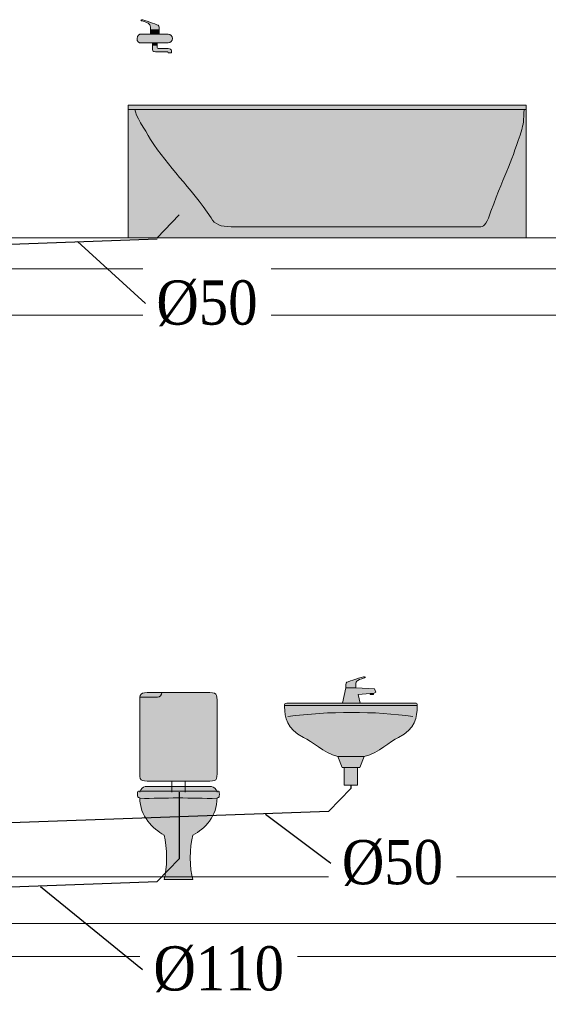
# Model space of a CAD drawing. Header units: millimetres. Extents: x 4585 to 417032, y -23455 to 16738.
# Tile 16 of 31: x 146899 to 149291, y -18089 to -13636. Entities that reach past the tile are written whole.
import ezdxf
from ezdxf import colors
from ezdxf.entities.mleader import LeaderData, LeaderLine
from ezdxf.math import Vec2, Vec3

# ---------------------------------------------------------------- set-up
doc = ezdxf.new("R2010")
doc.units = ezdxf.units.MM
doc.header["$LTSCALE"] = 100
for name, color, linetype, lineweight, true_color in [('IS_Działka kanalizacji sanitarnej grawitacyjnej', 7, 'Continuous', 30, 0x800000), ('IS_Odbiornik2', 7, 'Continuous', 5, 0x000000), ('IS_Umywalka', 7, 'Continuous', 5, 0x000000), ('IS_Ustęp', 7, 'Continuous', 5, 0x000000), ('IS_Wanna', 7, 'Continuous', 5, 0x000000)]:
    doc.layers.add(name, color=color, linetype=linetype, lineweight=lineweight, true_color=true_color)
doc.layers.add('Konstrukcja', color=253, linetype='Continuous', lineweight=5)
doc.layers.add('RR_IWK_opisy', color=7, linetype='Continuous', lineweight=0)
doc.layers.add('RR_rzutnia', color=21, linetype='Continuous', plot=False)
doc.styles.add('Garamond', font='GARA.TTF')

# ---------------------------------------------------------------- blocks, each defined once
blk = doc.blocks.new('16_SANInstalationLeafType_SpluczkaUstepowaWlotSrodekNatynk_00000000-0000-0000-0000-000000000000_ExportItemXref')
at = {"layer": 'IS_Odbiornik2', "lineweight": 50, "true_color": 0xffffff, "transparency": 33554687}
h = blk.add_hatch(color=7, dxfattribs=at)
edge = h.paths.add_edge_path(flags=0)
edge.add_spline(control_points=[(0.125, 0.225), (0.025, 0.225), (-0.075, 0.225), (-0.125, 0.225), (-0.175, 0.225), (-0.175, 0.225), (-0.175, 0.175), (-0.175, 0.075), (-0.175, -0.025), (-0.175, -0.125), (-0.175, -0.175), (-0.175, -0.175), (-0.125, -0.175), (0, -0.175), (0.05, -0.175), (0.125, -0.175), (0.175, -0.175), (0.175, -0.175), (0.175, -0.125), (0.175, 0.025), (0.175, 0.08), (0.175, 0.175), (0.175, 0.225), (0.175, 0.225), (0.125, 0.225)], knot_values=[-8, -8, -8, -8, -7, -7, -7, -6, -6, -6, -5, -5, -5, -4, -4, -4, -3, -3, -3, -2, -2, -2, -1, -1, -1, 0, 0, 0, 0], weights=[1, 1, 1, 1, 1, 1, 1, 1, 1, 1, 1, 1, 1, 1, 1, 1, 1, 1, 1, 1, 1, 1, 1, 1, 1], degree=3, periodic=0)
at = {"layer": 'IS_Odbiornik2', "lineweight": -2, "extrusion": (1, 0, 0)}
for points, elevation in [([(0.225, 0), (0.225, 0), (0.225, 0)], 0.125), ([(-0.175, 0), (-0.225, 0)], -0.03), ([(-0.175, 0), (-0.225, 0)], 0.03)]:
    blk.add_lwpolyline(points, dxfattribs=dict(at, elevation=elevation))
at = {"layer": 'IS_Odbiornik2', "lineweight": -2}
for points, knots in [([(0.125, 0.225), (0.175, 0.225), (0.175, 0.225), (0.175, 0.175), (0.175, 0.08), (0.175, 0.025), (0.175, -0.125), (0.175, -0.175), (0.175, -0.175), (0.125, -0.175), (0.05, -0.175), (0, -0.175), (-0.125, -0.175), (-0.175, -0.175), (-0.175, -0.175), (-0.175, -0.125), (-0.175, -0.025), (-0.175, 0.075), (-0.175, 0.175), (-0.175, 0.225), (-0.175, 0.225), (-0.125, 0.225), (-0.075, 0.225), (0.025, 0.225), (0.125, 0.225)], [0, 0, 0, 0, 1, 1, 1, 2, 2, 2, 3, 3, 3, 4, 4, 4, 5, 5, 5, 6, 6, 6, 7, 7, 7, 8, 8, 8, 8]), ([(0.075, 0.225), (0.075, 0.215), (0.085, 0.205), (0.095, 0.205), (0.145, 0.205), (0.15, 0.205), (0.175, 0.205)], [0, 0, 0, 0, 1, 1, 1, 2, 2, 2, 2])]:
    blk.add_open_spline(points, degree=3, knots=knots, dxfattribs=at)
blk = doc.blocks.new('16_SANInstalationLeafType_UmywalkaPojedyncza_00000000-0000-0000-0000-000000000000_ExportItemXref')
at = {"layer": 'IS_Umywalka', "lineweight": 50, "true_color": 0xffffff, "transparency": 33554687}
h = blk.add_hatch(color=7, dxfattribs=at)
edge = h.paths.add_edge_path(flags=0)
edge.add_spline(control_points=[(-0.3, 0.17), (-0.3, 0.12), (-0.29, 0.07), (-0.215, 0.03), (-0.175, 0.015), (-0.125, -0.04), (-0.06, -0.055), (-0.025, -0.055), (0.01, -0.055), (0.06, -0.055), (0.13, -0.04), (0.175, 0.015), (0.215, 0.03), (0.29, 0.07), (0.3, 0.12), (0.3, 0.175), (0.3, 0.185), (0.3, 0.185), (0.29, 0.185), (0.04, 0.185), (-0.05, 0.185), (-0.29, 0.185), (-0.3, 0.185), (-0.3, 0.185), (-0.3, 0.17)], knot_values=[0, 0, 0, 0, 1, 1, 1, 2, 2, 2, 3, 3, 3, 4, 4, 4, 5, 5, 5, 6, 6, 6, 7, 7, 7, 8, 8, 8, 8], weights=[1, 1, 1, 1, 1, 1, 1, 1, 1, 1, 1, 1, 1, 1, 1, 1, 1, 1, 1, 1, 1, 1, 1, 1, 1], degree=3, periodic=0)
for points in [[(-0.06, -0.055), (-0.04, -0.105), (0.04, -0.105), (0.06, -0.055)], [(-0.03, -0.105), (-0.03, -0.185), (0.03, -0.185), (0.03, -0.105)]]:
    blk.add_hatch(color=7, dxfattribs=at).paths.add_polyline_path(points)
at = {"layer": 'IS_Umywalka', "lineweight": -2, "extrusion": (0, 1, 0), "elevation": 0.175}
blk.add_lwpolyline([(0.3, 0), (-0.3, 0)], dxfattribs=at)
at = {"layer": 'IS_Umywalka', "lineweight": -2}
for points in [[(-0.06, -0.055), (-0.04, -0.105), (0.04, -0.105), (0.06, -0.055)], [(-0.03, -0.105), (-0.03, -0.185), (0.03, -0.185), (0.03, -0.105)]]:
    blk.add_lwpolyline(points, close=True, dxfattribs=at)
blk.add_open_spline([(-0.3, 0.17), (-0.3, 0.12), (-0.29, 0.07), (-0.215, 0.03), (-0.175, 0.015), (-0.125, -0.04), (-0.06, -0.055), (-0.025, -0.055), (0.01, -0.055), (0.06, -0.055), (0.13, -0.04), (0.175, 0.015), (0.215, 0.03), (0.29, 0.07), (0.3, 0.12), (0.3, 0.175), (0.3, 0.185), (0.3, 0.185), (0.29, 0.185), (0.04, 0.185), (-0.05, 0.185), (-0.29, 0.185), (-0.3, 0.185), (-0.3, 0.185), (-0.3, 0.17)], degree=3, knots=[0, 0, 0, 0, 1, 1, 1, 2, 2, 2, 3, 3, 3, 4, 4, 4, 5, 5, 5, 6, 6, 6, 7, 7, 7, 8, 8, 8, 8], dxfattribs=at)
blk.add_open_spline([(-0.285, 0.125), (-0.1, 0.15), (0.11, 0.15), (0.28, 0.125)], degree=3, dxfattribs=at)
blk = doc.blocks.new('16_SANInstalationLeafType_BateriaStojaca_00000000-0000-0000-0000-000000000000_ExportItemXref')
at = {"layer": 'IS_Odbiornik2', "lineweight": 50, "true_color": 0xffffff, "transparency": 33554687}
h = blk.add_hatch(color=7, dxfattribs=at)
edge = h.paths.add_edge_path(flags=0)
edge.add_spline(control_points=[(-0.02578, 0.01), (-0.00328, 0.01), (-0.00328, 0.01), (0.01922, 0.01), (0.01922, 0.03), (0.01922, 0.035), (0.02422, 0.04), (0.02922, 0.045), (0.03922, 0.05), (0.05922, 0.055), (0.06422, 0.055), (0.06422, 0.06), (0.05922, 0.06), (0.04922, 0.06), (-0.01078, 0.04), (-0.02078, 0.035), (-0.02578, 0.03), (-0.02578, 0.02), (-0.02578, 0.01)], knot_values=[-6, -6, -6, -6, -5, -5, -5, -4, -4, -4, -3, -3, -3, -2, -2, -2, -1, -1, -1, 0, 0, 0, 0], weights=[1, 1, 1, 1, 1, 1, 1, 1, 1, 1, 1, 1, 1, 1, 1, 1, 1, 1, 1], degree=3, periodic=0)
blk.add_hatch(color=7, dxfattribs=at).paths.add_polyline_path([(-0.04078, -0.06), (0.03922, -0.06), (0.02922, -0.02), (0.08422, -0.015), (0.08422, -0.02), (0.09922, -0.02), (0.09922, -0.015), (0.10922, -0.01), (0.10422, 0.005), (0.01922, 0.01), (-0.02578, 0.01)])
at = {"layer": 'IS_Odbiornik2', "lineweight": -2, "extrusion": (0, 0, -1)}
blk.add_lwpolyline([(0.04078, -0.06), (0.02578, 0.01), (-0.01922, 0.01), (-0.10422, 0.005), (-0.10922, -0.01), (-0.09922, -0.015), (-0.09922, -0.02), (-0.08422, -0.02), (-0.08422, -0.015), (-0.02922, -0.02), (-0.03922, -0.06)], close=True, dxfattribs=at)
at = {"layer": 'IS_Odbiornik2', "lineweight": -2, "extrusion": (0, 1, 0), "elevation": -0.015}
blk.add_lwpolyline([(-0.09922, 0), (-0.08422, 0)], dxfattribs=at)
at = {"layer": 'IS_Odbiornik2', "lineweight": -2}
blk.add_open_spline([(-0.02578, 0.01), (-0.02578, 0.02), (-0.02578, 0.03), (-0.02078, 0.035), (-0.01078, 0.04), (0.04922, 0.06), (0.05922, 0.06), (0.06422, 0.06), (0.06422, 0.055), (0.05922, 0.055), (0.03922, 0.05), (0.02922, 0.045), (0.02422, 0.04), (0.01922, 0.035), (0.01922, 0.03), (0.01922, 0.01)], degree=3, knots=[0, 0, 0, 0, 1, 1, 1, 2, 2, 2, 3, 3, 3, 4, 4, 4, 5, 5, 5, 5], dxfattribs=at)
blk = doc.blocks.new('16_SANInstalationLeafType_MiskaUstStojaca_00000000-0000-0000-0000-000000000000_ExportItemXref')
at = {"layer": 'IS_Ustęp', "lineweight": 50, "true_color": 0xffffff, "transparency": 33554687}
h = blk.add_hatch(color=7, dxfattribs=at)
edge = h.paths.add_edge_path(flags=0)
edge.add_spline(control_points=[(-0.175, 0.19), (-0.185, 0.19), (-0.185, 0.19), (-0.185, 0.175), (-0.185, 0.165), (-0.185, 0.16), (-0.175, 0.16), (-0.175, 0.075), (-0.12, 0.02), (-0.065, -0.01), (-0.05, -0.06), (-0.05, -0.165), (-0.065, -0.21), (-0.03, -0.21), (0.035, -0.21), (0.065, -0.21), (0.05, -0.165), (0.05, -0.06), (0.065, -0.01), (0.115, 0.02), (0.175, 0.075), (0.175, 0.16), (0.185, 0.16), (0.185, 0.165), (0.185, 0.175), (0.185, 0.19), (0.185, 0.19), (0.175, 0.19), (0.05, 0.19), (-0.07, 0.19), (-0.175, 0.19)], knot_values=[0, 0, 0, 0, 1, 1, 1, 2, 2, 2, 3, 3, 3, 4, 4, 4, 5, 5, 5, 6, 6, 6, 7, 7, 7, 8, 8, 8, 9, 9, 9, 10, 10, 10, 10], weights=[1, 1, 1, 1, 1, 1, 1, 1, 1, 1, 1, 1, 1, 1, 1, 1, 1, 1, 1, 1, 1, 1, 1, 1, 1, 1, 1, 1, 1, 1, 1], degree=3, periodic=0)
h = blk.add_hatch(color=7, dxfattribs=at)
edge = h.paths.add_edge_path(flags=0)
edge.add_spline(control_points=[(-0.175, 0.185), (0, 0.185), (0, 0.185), (0.175, 0.185), (0.17, 0.2), (0.16, 0.21), (0.15, 0.21), (-0.025, 0.21), (0.02, 0.21), (-0.15, 0.21), (-0.16, 0.21), (-0.17, 0.2), (-0.175, 0.185)], knot_values=[-4, -4, -4, -4, -3, -3, -3, -2, -2, -2, -1, -1, -1, 0, 0, 0, 0], weights=[1, 1, 1, 1, 1, 1, 1, 1, 1, 1, 1, 1, 1], degree=3, periodic=0)
at = {"layer": 'IS_Ustęp', "lineweight": -2}
for points, knots in [([(-0.175, 0.19), (-0.185, 0.19), (-0.185, 0.19), (-0.185, 0.175), (-0.185, 0.165), (-0.185, 0.16), (-0.175, 0.16), (-0.175, 0.075), (-0.12, 0.02), (-0.065, -0.01), (-0.05, -0.06), (-0.05, -0.165), (-0.065, -0.21), (-0.03, -0.21), (0.035, -0.21), (0.065, -0.21), (0.05, -0.165), (0.05, -0.06), (0.065, -0.01), (0.115, 0.02), (0.175, 0.075), (0.175, 0.16), (0.185, 0.16), (0.185, 0.165), (0.185, 0.175), (0.185, 0.19), (0.185, 0.19), (0.175, 0.19), (0.05, 0.19), (-0.07, 0.19), (-0.175, 0.19)], [0, 0, 0, 0, 1, 1, 1, 2, 2, 2, 3, 3, 3, 4, 4, 4, 5, 5, 5, 6, 6, 6, 7, 7, 7, 8, 8, 8, 9, 9, 9, 10, 10, 10, 10]), ([(-0.175, 0.185), (-0.17, 0.2), (-0.16, 0.21), (-0.15, 0.21), (0.02, 0.21), (-0.025, 0.21), (0.15, 0.21), (0.16, 0.21), (0.17, 0.2), (0.175, 0.185)], [0, 0, 0, 0, 1, 1, 1, 2, 2, 2, 3, 3, 3, 3])]:
    blk.add_open_spline(points, degree=3, knots=knots, dxfattribs=at)
blk.add_open_spline([(-0.175, 0.155), (-0.055, 0.16), (0.06, 0.16), (0.175, 0.155)], degree=3, dxfattribs=at)
blk = doc.blocks.new('16_TypRysWodKan_BateriaCzerpalna_00000000-0000-0000-0000-000000000000_Normal')
at = {"layer": 'IS_Odbiornik2', "lineweight": 50, "true_color": 0xffffff, "transparency": 33554687}
h = blk.add_hatch(color=7, dxfattribs=at)
edge = h.paths.add_edge_path(flags=0)
edge.add_spline(control_points=[(-0.01977, 0.03), (0.00023, 0.03), (0.00023, 0.03), (0.02023, 0.03), (0.02023, 0.05), (0.02023, 0.05), (0.02523, 0.055), (0.03023, 0.06), (0.04023, 0.065), (0.06023, 0.07), (0.06523, 0.07), (0.06523, 0.075), (0.06023, 0.075), (0.05023, 0.075), (-0.00477, 0.055), (-0.01477, 0.05), (-0.01977, 0.045), (-0.01977, 0.04), (-0.01977, 0.03)], knot_values=[-6, -6, -6, -6, -5, -5, -5, -4, -4, -4, -3, -3, -3, -2, -2, -2, -1, -1, -1, 0, 0, 0, 0], weights=[1, 1, 1, 1, 1, 1, 1, 1, 1, 1, 1, 1, 1, 1, 1, 1, 1, 1, 1], degree=3, periodic=0)
h = blk.add_hatch(color=7, dxfattribs=at)
edge = h.paths.add_edge_path(flags=0)
edge.add_spline(control_points=[(-0.07977, -0.01), (-0.07977, -0.02), (-0.06977, -0.03), (-0.05977, -0.03), (-0.02977, -0.03), (0.03023, -0.03), (0.06023, -0.03), (0.07523, -0.03), (0.08023, -0.025), (0.08023, -0.01), (0.08023, 0.005), (0.07023, 0.01), (0.06023, 0.01), (0.02523, 0.01), (-0.02477, 0.01), (-0.05977, 0.01), (-0.06977, 0.01), (-0.07977, 0), (-0.07977, -0.01)], knot_values=[-6, -6, -6, -6, -5, -5, -5, -4, -4, -4, -3, -3, -3, -2, -2, -2, -1, -1, -1, 0, 0, 0, 0], weights=[1, 1, 1, 1, 1, 1, 1, 1, 1, 1, 1, 1, 1, 1, 1, 1, 1, 1, 1], degree=3, periodic=0)
for points in [[(-0.01977, 0.01), (0.02023, 0.01), (0.02023, 0.03), (-0.01977, 0.03)], [(0.01023, -0.03), (-0.00977, -0.03), (-0.00977, -0.04), (0.01023, -0.04)]]:
    blk.add_hatch(color=7, dxfattribs=at).paths.add_polyline_path(points)
h = blk.add_hatch(color=7, dxfattribs=at)
edge = h.paths.add_edge_path(flags=0)
edge.add_spline(control_points=[(0.01023, -0.04), (0.00023, -0.04), (0.00023, -0.04), (-0.00977, -0.04), (-0.00977, -0.05), (-0.00977, -0.055), (-0.01477, -0.055), (-0.02977, -0.055), (-0.01477, -0.055), (-0.05977, -0.055), (-0.06977, -0.055), (-0.07477, -0.06), (-0.07477, -0.065), (-0.07477, -0.07), (-0.07477, -0.07), (-0.07477, -0.075), (-0.06977, -0.075), (-0.06477, -0.075), (-0.05977, -0.075), (-0.05977, -0.07), (-0.05977, -0.07), (-0.05477, -0.07), (0.01023, -0.07), (-0.04977, -0.07), (-0.00977, -0.07), (0.00023, -0.07), (0.01023, -0.07), (0.01023, -0.06), (0.01023, -0.05), (0.01023, -0.05), (0.01023, -0.04)], knot_values=[-10, -10, -10, -10, -9, -9, -9, -8, -8, -8, -7, -7, -7, -6, -6, -6, -5, -5, -5, -4, -4, -4, -3, -3, -3, -2, -2, -2, -1, -1, -1, 0, 0, 0, 0], weights=[1, 1, 1, 1, 1, 1, 1, 1, 1, 1, 1, 1, 1, 1, 1, 1, 1, 1, 1, 1, 1, 1, 1, 1, 1, 1, 1, 1, 1, 1, 1], degree=3, periodic=0)
at = {"layer": 'IS_Odbiornik2', "lineweight": -2}
for points in [[(-0.01977, 0.01), (-0.01977, 0.03), (0.02023, 0.03), (0.02023, 0.01)], [(0.01023, -0.03), (0.01023, -0.04), (-0.00977, -0.04), (-0.00977, -0.03)]]:
    blk.add_lwpolyline(points, close=True, dxfattribs=at)
for points, knots in [([(-0.01977, 0.03), (-0.01977, 0.04), (-0.01977, 0.045), (-0.01477, 0.05), (-0.00477, 0.055), (0.05023, 0.075), (0.06023, 0.075), (0.06523, 0.075), (0.06523, 0.07), (0.06023, 0.07), (0.04023, 0.065), (0.03023, 0.06), (0.02523, 0.055), (0.02023, 0.05), (0.02023, 0.05), (0.02023, 0.03)], [0, 0, 0, 0, 1, 1, 1, 2, 2, 2, 3, 3, 3, 4, 4, 4, 5, 5, 5, 5]), ([(-0.07977, -0.01), (-0.07977, 0), (-0.06977, 0.01), (-0.05977, 0.01), (-0.02477, 0.01), (0.02523, 0.01), (0.06023, 0.01), (0.07023, 0.01), (0.08023, 0.005), (0.08023, -0.01), (0.08023, -0.025), (0.07523, -0.03), (0.06023, -0.03), (0.03023, -0.03), (-0.02977, -0.03), (-0.05977, -0.03), (-0.06977, -0.03), (-0.07977, -0.02), (-0.07977, -0.01)], [0, 0, 0, 0, 1, 1, 1, 2, 2, 2, 3, 3, 3, 4, 4, 4, 5, 5, 5, 6, 6, 6, 6]), ([(0.01023, -0.04), (0.01023, -0.05), (0.01023, -0.05), (0.01023, -0.06), (0.01023, -0.07), (0.00023, -0.07), (-0.00977, -0.07), (-0.04977, -0.07), (0.01023, -0.07), (-0.05477, -0.07), (-0.05977, -0.07), (-0.05977, -0.07), (-0.05977, -0.075), (-0.06477, -0.075), (-0.06977, -0.075), (-0.07477, -0.075), (-0.07477, -0.07), (-0.07477, -0.07), (-0.07477, -0.065), (-0.07477, -0.06), (-0.06977, -0.055), (-0.05977, -0.055), (-0.01477, -0.055), (-0.02977, -0.055), (-0.01477, -0.055), (-0.00977, -0.055), (-0.00977, -0.05), (-0.00977, -0.04)], [0, 0, 0, 0, 1, 1, 1, 2, 2, 2, 3, 3, 3, 4, 4, 4, 5, 5, 5, 6, 6, 6, 7, 7, 7, 8, 8, 8, 9, 9, 9, 9])]:
    blk.add_open_spline(points, degree=3, knots=knots, dxfattribs=at)
blk = doc.blocks.new('16_TypRysWodKan_Wanna_00000000-0000-0000-0000-000000000000_Normal')
at = {"layer": 'IS_Wanna', "lineweight": 50, "true_color": 0xffffff, "transparency": 33554687}
blk.add_hatch(color=7, dxfattribs=at).paths.add_polyline_path([(-0.9, 0.3), (-0.9, -0.3), (0.9, -0.3), (0.9, 0.3)])
at = {"layer": 'IS_Wanna', "lineweight": -2}
blk.add_lwpolyline([(-0.9, 0.3), (0.9, 0.3), (0.9, -0.3), (-0.9, -0.3)], close=True, dxfattribs=at)
blk.add_polyline3d([(-0.9, 0.28, 0), (0.9, 0.28, 0)], dxfattribs=at)
blk.add_open_spline([(0.87, 0.28), (0.87, 0.255), (0.825, 0.19), (0.8, 0.145), (0.715, 0.015), (0.625, -0.065), (0.525, -0.21), (0.51, -0.24), (0.48, -0.25), (0.435, -0.25), (-0.025, -0.25), (-0.01, -0.25), (-0.695, -0.25), (-0.71, -0.25), (-0.725, -0.23), (-0.74, -0.18), (-0.81, 0.005), (-0.835, 0.045), (-0.88, 0.19), (-0.885, 0.205), (-0.89, 0.235), (-0.89, 0.28)], degree=3, knots=[0, 0, 0, 0, 1, 1, 1, 2, 2, 2, 3, 3, 3, 4, 4, 4, 5, 5, 5, 6, 6, 6, 7, 7, 7, 7], dxfattribs=at)
blk = doc.blocks.new('A$C687F7710')
at = {"layer": 'IS_Odbiornik2', "xscale": -999.9999999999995, "yscale": 1000, "zscale": 1000}
blk.add_blockref('16_TypRysWodKan_BateriaCzerpalna_00000000-0000-0000-0000-000000000000_Normal', (-1680, 911), dxfattribs=at)
at = {"layer": 'IS_Wanna', "xscale": -999.9999999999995, "yscale": 1000, "zscale": 1000}
blk.add_blockref('16_TypRysWodKan_Wanna_00000000-0000-0000-0000-000000000000_Normal', (-900, 300), dxfattribs=at)

msp = doc.modelspace()

# ---------------------------------------------------------------- linework, layer by layer
at = {"layer": 'IS_Działka kanalizacji sanitarnej grawitacyjnej'}
for p, q in [((147620.559, -14519.05), (147520.623, -14622.649)), ((146817.14, -14652.355), (147520.623, -14627.025)), ((147620.559, -17129.077), (147620.559, -17430.604)), ((148397.723, -17097.63), (148397.723, -17112.263)), ((146817.144, -17268.12), (148297.785, -17215.795)), ((146817.14, -17559.532), (147520.623, -17534.202))]:
    msp.add_line(p, q, dxfattribs=at)
at = {"layer": 'Konstrukcja'}
for p, q in [((102307.377, -14622.667), (152803.292, -14622.648)), ((102302.377, -14762.667), (152803.292, -14762.676)), ((102307.377, -14972.667), (152803.292, -14972.667)), ((102307.377, -17512.667), (152803.292, -17512.667)), ((102307.377, -17722.667), (152803.292, -17722.667)), ((102307.377, -17872.667), (152803.292, -17872.667))]:
    msp.add_line(p, q, dxfattribs=at)

# ---------------------------------------------------------------- block references
at = {"layer": 'IS_Odbiornik2', "xscale": 999.9999999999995, "yscale": 1000, "zscale": 1000}
msp.add_blockref('16_SANInstalationLeafType_BateriaStojaca_00000000-0000-0000-0000-000000000000_ExportItemXref', (148400.546, -16667.63), dxfattribs=at)
at = {"layer": 'IS_Odbiornik2', "xscale": -1000.000000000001, "yscale": 1000, "zscale": 1000, "rotation": 359.9999289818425}
msp.add_blockref('16_SANInstalationLeafType_SpluczkaUstepowaWlotSrodekNatynk_00000000-0000-0000-0000-000000000000_ExportItemXref', (147617.476, -16904.503), dxfattribs=at)
at = {"layer": 'IS_Umywalka', "xscale": 999.9999999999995, "yscale": 1000, "zscale": 1000}
msp.add_blockref('16_SANInstalationLeafType_UmywalkaPojedyncza_00000000-0000-0000-0000-000000000000_ExportItemXref', (148397.723, -16912.63), dxfattribs=at)
at = {"layer": 'IS_Ustęp', "xscale": -1000.000000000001, "yscale": 1000, "zscale": 1000, "rotation": 359.9999289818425}
msp.add_blockref('16_SANInstalationLeafType_MiskaUstStojaca_00000000-0000-0000-0000-000000000000_ExportItemXref', (147617.476, -17314.503), dxfattribs=at)
at = {"layer": 'RR_rzutnia', "lineweight": 35}
msp.add_blockref('A$C687F7710', (149190.755, -14622.649), dxfattribs=at)

# ---------------------------------------------------------------- next in the draw order: leaders
at = {"layer": 'RR_IWK_opisy'}
ml = msp.add_multileader_mtext('Standard', dxfattribs=at)
ml.set_content('\\fGaramond|b0|i0;%%c50', color=256, style='Garamond')
ml.set_leader_properties()
ml.build(insert=Vec2(0, 0))
ml.multileader.update_dxf_attribs({"has_text_frame": 1, "text_left_attachment_type": 2, "text_right_attachment_type": 2})
ctx = ml.context
ctx.base_point, ctx.char_height, ctx.landing_gap_size, ctx.plane_origin = Vec3(147918.941, -14919.83), 200, 50, Vec3(-105.596, 177904.655)
ctx.left_attachment, ctx.right_attachment = 2, 2
notes = []
notes.append((ctx, [(0, (1, 1, 0), (147467.84, -14919.83), (1, 0), 2.131628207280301e-14, [(0, [(147158.709, -14637.519)], 0, [])])]))
ctx.mtext.insert = Vec3(147517.84, -14815.288)
ctx.mtext.has_bg_fill, ctx.mtext.bg_color, ctx.mtext.bg_scale_factor, ctx.mtext.bg_transparency, ctx.mtext.use_window_bg_color = 1, -1027028792, 1.3, 0, 1
ml = msp.add_multileader_mtext('Standard', dxfattribs=at)
ml.set_content('\\fGaramond|b0|i0;%%c50', color=256, style='Garamond')
ml.set_leader_properties()
ml.build(insert=Vec2(0, 0))
ml.multileader.update_dxf_attribs({"has_text_frame": 1, "text_left_attachment_type": 2, "text_right_attachment_type": 2})
ctx = ml.context
ctx.base_point, ctx.char_height, ctx.landing_gap_size, ctx.plane_origin = Vec3(148757.973, -17450.388), 200, 50, Vec3(733.436, 175374.098)
ctx.left_attachment, ctx.right_attachment = 2, 2
notes.append((ctx, [(0, (1, 1, 0), (148306.872, -17450.388), (1, 0), 2.131628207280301e-14, [(0, [(148007.913, -17226.039)], 0, [])])]))
ctx.mtext.insert = Vec3(148356.872, -17345.845)
ctx.mtext.has_bg_fill, ctx.mtext.bg_color, ctx.mtext.bg_scale_factor, ctx.mtext.bg_transparency, ctx.mtext.use_window_bg_color = 1, -1027028792, 1.3, 0, 1
for ctx, leaders in notes:
    for number, flags, end, landing, length, lines in leaders:
        leader = LeaderData()
        leader.index, (leader.has_last_leader_line, leader.has_dogleg_vector, leader.attachment_direction) = number, flags
        leader.last_leader_point, leader.dogleg_vector, leader.dogleg_length = Vec3(end), Vec3(landing), length
        for number, points, colour, breaks in lines:
            line = LeaderLine()
            line.index, line.vertices, line.color, line.breaks = number, Vec3.list(points), colors.encode_raw_color(colour), breaks
            leader.lines.append(line)
        ctx.leaders.append(leader)

# ---------------------------------------------------------------- next in the draw order: linework, layer by layer
at = {"layer": 'IS_Działka kanalizacji sanitarnej grawitacyjnej'}
msp.add_line((148297.785, -17215.795), (148397.723, -17112.263), dxfattribs=at)

# ---------------------------------------------------------------- next in the draw order: leaders
at = {"layer": 'RR_IWK_opisy'}
ml = msp.add_multileader_mtext('Standard', dxfattribs=at)
ml.set_content('\\fGaramond|b0|i0;%%c110', color=256, style='Garamond')
ml.set_leader_properties()
ml.build(insert=Vec2(0, 0))
ml.multileader.update_dxf_attribs({"has_text_frame": 1, "text_left_attachment_type": 2, "text_right_attachment_type": 2})
ctx = ml.context
ctx.base_point, ctx.char_height, ctx.landing_gap_size, ctx.plane_origin = Vec3(147504.36, -17930.874), 200, 50, Vec3(-1379.867, 174963.196)
ctx.left_attachment, ctx.right_attachment = 2, 2
notes = []
notes.append((ctx, [(0, (1, 1, 0), (147454.36, -17930.874), (1, 0), 2.131628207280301e-14, [(0, [(146989.778, -17553.316)], 0, [])])]))
ctx.mtext.insert = Vec3(147504.36, -17826.332)
ctx.mtext.has_bg_fill, ctx.mtext.bg_color, ctx.mtext.bg_scale_factor, ctx.mtext.bg_transparency, ctx.mtext.use_window_bg_color = 1, -1027028792, 1.3, 0, 1
for ctx, leaders in notes:
    for number, flags, end, landing, length, lines in leaders:
        leader = LeaderData()
        leader.index, (leader.has_last_leader_line, leader.has_dogleg_vector, leader.attachment_direction) = number, flags
        leader.last_leader_point, leader.dogleg_vector, leader.dogleg_length = Vec3(end), Vec3(landing), length
        for number, points, colour, breaks in lines:
            line = LeaderLine()
            line.index, line.vertices, line.color, line.breaks = number, Vec3.list(points), colors.encode_raw_color(colour), breaks
            leader.lines.append(line)
        ctx.leaders.append(leader)

# ---------------------------------------------------------------- next in the draw order: linework, layer by layer
at = {"layer": 'IS_Działka kanalizacji sanitarnej grawitacyjnej'}
msp.add_line((147620.559, -17430.604), (147520.623, -17534.202), dxfattribs=at)

doc.saveas('drawing.dxf')
